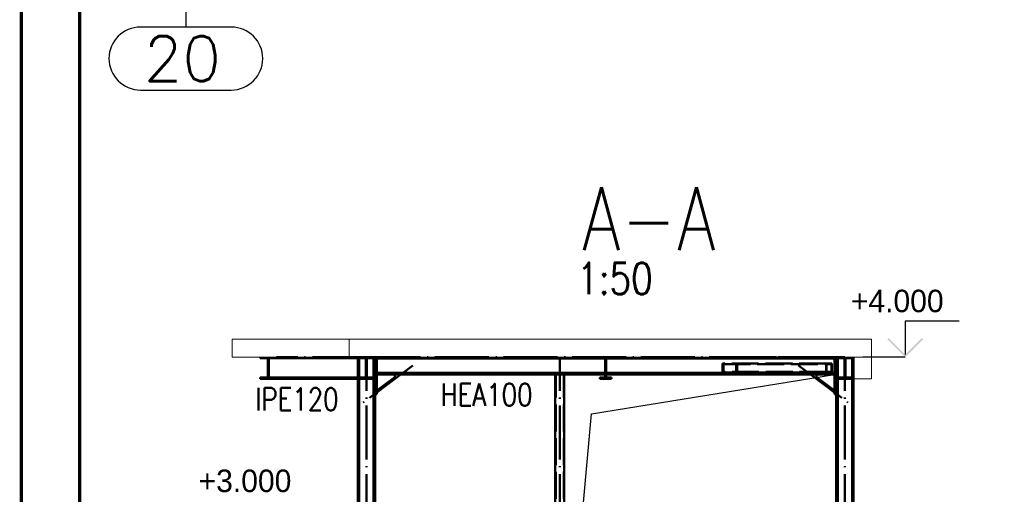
# Paper-space layout 'Layout1' of a CAD drawing. Extents: x -2 to 985, y -36 to 1353.
# Tile 4 of 73: x 0 to 109, y 93 to 146. Entities that reach past the tile are written whole.
import ezdxf
from ezdxf.enums import TextEntityAlignment as Align

# ---------------------------------------------------------------- set-up
doc = ezdxf.new("R2010")
doc.units = 0
for name, pattern in [('ACAD_ISO02W100', [15, 12, -3]), ('ACAD_ISO04W100', [30.5, 24, -3, 0.5, -3]), ('HP_01_CER_B', [8, 5, -1, 1, -1])]:
    doc.linetypes.add(name, pattern=pattern)
doc.layers.get('DEFPOINTS').update_dxf_attribs({"color": 132, "linetype": 'CONTINUOUS'})
doc.layers.add('RAMECEK_HP', color=251, linetype='CONTINUOUS')
for name, color, linetype, lineweight in [('SS_KOTY-VYSKOVA', 140, 'CONTINUOUS', 25), ('SS_OPLÁŠTĚNÍ', 9, 'CONTINUOUS', 13), ('SS_OSY_025', 7, 'HP_01_CER_B', 25), ('SS_PLNA_025', 7, 'CONTINUOUS', 25), ('SS_POPIS_PROFILU', 13, 'CONTINUOUS', 25), ('SS_SLOUPKY', 131, 'CONTINUOUS', 50), ('SS_SLOUPY', 143, 'CONTINUOUS', 50), ('SS_VAZNICE', 213, 'CONTINUOUS', 50), ('SS_ZTUŽENÍ', 151, 'CONTINUOUS', 50)]:
    doc.layers.add(name, color=color, linetype=linetype, lineweight=lineweight)
doc.styles.add('ROMANS', font='romans.shx', dxfattribs={"width": 0.8})
doc.styles.add('romans.shx', font='romans.shx', dxfattribs={"height": 5})

# ---------------------------------------------------------------- blocks, each defined once
blk = doc.blocks.new('*U6')
at = {"layer": 'RAMECEK_HP', "lineweight": 35, "const_width": 0.35}
for points in [[(0, 420), (0, 0), (743, 0), (743, 420)], [(6.5, 413.5), (6.5, 6.5), (736.5, 6.5), (736.5, 413.5)]]:
    blk.add_lwpolyline(points, close=True, dxfattribs=at)
at = {"layer": 'DEFPOINTS', "style": 'ROMANS', "width": 0.8}
blk.add_attdef('TISK', text='', height=10, dxfattribs=at).set_placement((743, -33), align=Align.RIGHT)

psp = doc.layouts.get("Layout1")

# ---------------------------------------------------------------- hatches: boundary and pattern name
at = {"layer": 'SS_KOTY-VYSKOVA'}
psp.add_hatch(color=256, dxfattribs=at).paths.add_polyline_path([(96.4029, 110.6433), (96.2615, 110.5019), (98.2615, 108.5019), (100.2615, 110.5019), (100.1201, 110.6433), (98.2615, 108.7847)])

# ---------------------------------------------------------------- linework, layer by layer
for p, q in [((104.2615, 112.5019), (98.2615, 112.5019)), ((98.2615, 112.5019), (98.2615, 108.7847)), ((98.2615, 108.5019), (93.5645, 108.5019))]:
    psp.add_line(p, q, dxfattribs=at)
at = {"layer": 'SS_OPLÁŠTĚNÍ', "color": 9, "linetype": 'Continuous', "ltscale": 0.25}
for p, q in [((23.4495, 110.5019), (36.4495, 110.5019)), ((23.4495, 110.5019), (23.4495, 108.5019)), ((36.4495, 110.5019), (94.5245, 110.5019)), ((36.4495, 108.5019), (36.4495, 110.5019)), ((94.5245, 110.5019), (94.5245, 108.5019)), ((36.4495, 108.5019), (23.4495, 108.5019)), ((94.5245, 108.5019), (36.4495, 108.5019)), ((94.5245, 108.5019), (94.5245, 106.1019)), ((92.5245, 106.1019), (94.5245, 106.1019))]:
    psp.add_line(p, q, dxfattribs=at)
at = {"layer": 'SS_OSY_025', "linetype": 'ACAD_ISO04W100', "ltscale": 0.25}
psp.add_line((18.3004, 150.2086), (18.3004, 145.2086), dxfattribs=at)
at = {"layer": 'SS_OSY_025', "linetype": 'Continuous', "ltscale": 0.25}
for p, q in [((23.348, 145.2086), (13.2528, 145.2086)), ((13.2528, 138.2086), (23.348, 138.2086))]:
    psp.add_line(p, q, dxfattribs=at)
for centre, start, end in [((13.2528, 141.7086), 90, 270), ((23.348, 141.7086), 270, 90)]:
    psp.add_arc(centre, 3.5, start, end, dxfattribs=at)
at = {"layer": 'SS_PLNA_025', "elevation": 38260.2}
psp.add_lwpolyline([(60.3646, 68.5019), (63.408, 102.2156), (90.4043, 106.5919)], dxfattribs=at)
at = {"layer": 'SS_SLOUPKY', "color": 7, "linetype": 'ACAD_ISO04W100', "ltscale": 0.25}
psp.add_line((59.8645, 28.5019), (59.8645, 108.5019), dxfattribs=at)
at = {"layer": 'SS_SLOUPKY', "color": 1, "linetype": 'Continuous', "ltscale": 0.25}
for p, q in [((59.3645, 106.5819), (59.3645, 71.4469)), ((60.3645, 71.4469), (60.3645, 106.5819))]:
    psp.add_line(p, q, dxfattribs=at)
at = {"layer": 'SS_SLOUPKY', "color": 3, "linetype": 'ACAD_ISO02W100', "ltscale": 0.25}
for p, q in [((59.4245, 29.0019), (59.4245, 106.5819)), ((60.3045, 29.0019), (60.3045, 106.5819))]:
    psp.add_line(p, q, dxfattribs=at)
at = {"layer": 'SS_SLOUPY', "color": 1, "linetype": 'Continuous', "ltscale": 0.25}
for p, q in [((37.4045, 108.5019), (37.4045, 29.1019)), ((37.5645, 48.4019), (37.5645, 108.5019)), ((39.1645, 71.4469), (39.1645, 108.5019)), ((39.3245, 71.4469), (39.3245, 108.5019)), ((39.5247, 108.4019), (39.3247, 108.4019)), ((39.3247, 108.4019), (39.3247, 104.3819)), ((39.5247, 104.3819), (39.5247, 108.4019)), ((39.525, 108.5019), (39.525, 106.5819)), ((90.4041, 106.5819), (90.4041, 108.5019)), ((90.6043, 108.4019), (90.4043, 108.4019)), ((90.4043, 108.4019), (90.4043, 104.7819)), ((90.6043, 104.3819), (90.6043, 108.4019)), ((90.6045, 108.5019), (90.6045, 68.5019)), ((90.7645, 58.2078), (90.7645, 108.5019)), ((92.3645, 56.9278), (92.3645, 108.5019)), ((39.525, 108.3419), (90.4041, 108.3419)), ((39.5248, 106.5819), (39.525, 106.5819)), ((41.5247, 106.2819), (39.5248, 104.7819)), ((90.4041, 106.7419), (39.525, 106.7419)), ((39.525, 106.5819), (90.4041, 106.5819)), ((41.5247, 106.0819), (41.5247, 106.5819)), ((88.4044, 106.5819), (88.4044, 106.0819)), ((90.4043, 104.7819), (88.4044, 106.2819)), ((90.4041, 106.5819), (90.4043, 106.5819)), ((39.5248, 104.5819), (41.5247, 106.0819)), ((88.4044, 106.0819), (90.4043, 104.5819)), ((92.5245, 68.5019), (92.5245, 106.1019)), ((39.3247, 104.3819), (39.5247, 104.3819)), ((90.4043, 104.7819), (90.4043, 104.5819)), ((90.4043, 104.5819), (90.4043, 104.3819)), ((90.4043, 104.3819), (90.6043, 104.3819))]:
    psp.add_line(p, q, dxfattribs=at)
at = {"layer": 'SS_SLOUPY', "color": 7, "linetype": 'ACAD_ISO04W100', "ltscale": 0.25}
for p, q in [((38.3645, 28.5019), (38.3645, 108.5019)), ((38.3645, 108.5019), (91.5645, 108.5019)), ((91.5645, 28.5019), (91.5645, 108.5019)), ((43.5247, 107.5819), (37.5247, 103.0819)), ((86.4043, 107.5819), (92.4043, 103.0819))]:
    psp.add_line(p, q, dxfattribs=at)
at = {"layer": 'SS_SLOUPY', "color": 3, "linetype": 'ACAD_ISO02W100', "ltscale": 0.25}
psp.add_line((92.5245, 106.1019), (92.5245, 108.5019), dxfattribs=at)
at = {"layer": 'SS_VAZNICE', "color": 1, "linetype": 'Continuous', "ltscale": 0.25}
for p, q in [((26.5544, 108.5019), (26.5544, 108.3759)), ((26.5544, 108.3759), (37.4045, 108.3759)), ((27.3972, 108.3759), (27.3972, 106.2279)), ((37.4045, 106.2279), (26.5544, 106.2279)), ((26.5544, 106.2279), (26.5544, 106.1019)), ((64.7805, 106.2279), (64.3245, 106.2279)), ((64.3245, 106.2279), (64.3245, 106.1019)), ((64.9205, 106.5819), (64.9205, 106.3679)), ((65.0085, 106.3679), (65.0085, 106.5819)), ((65.6045, 106.2279), (65.1485, 106.2279)), ((65.6045, 106.1019), (65.6045, 106.2279)), ((26.5544, 106.1019), (37.4045, 106.1019)), ((64.3245, 106.1019), (65.6045, 106.1019))]:
    psp.add_line(p, q, dxfattribs=at)
at = {"layer": 'SS_VAZNICE', "color": 3, "linetype": 'ACAD_ISO02W100', "ltscale": 0.25}
for p, q in [((27.5217, 108.3759), (27.5217, 106.2279)), ((28.3645, 108.5019), (28.3645, 108.3759)), ((37.7245, 108.5019), (37.7245, 108.3759)), ((37.7245, 108.3759), (38.1805, 108.3759)), ((38.5485, 108.3759), (39.0045, 108.3759)), ((39.0045, 108.3759), (39.0045, 108.5019)), ((64.3245, 108.5019), (64.3245, 108.3759)), ((64.3245, 108.3759), (64.7805, 108.3759)), ((65.1485, 108.3759), (65.6045, 108.3759)), ((65.6045, 108.3759), (65.6045, 108.5019)), ((90.9245, 108.5019), (90.9245, 108.3759)), ((90.9245, 108.3759), (91.3805, 108.3759)), ((91.7485, 108.3759), (92.2045, 108.3759)), ((92.2045, 108.3759), (92.2045, 108.5019)), ((38.3205, 108.2359), (38.3205, 106.3679)), ((38.4085, 106.3679), (38.4085, 108.2359)), ((64.9205, 106.5819), (64.9205, 108.2359)), ((65.0085, 108.2359), (65.0085, 106.5819)), ((91.5205, 108.2359), (91.5205, 106.3679)), ((91.6085, 106.3679), (91.6085, 108.2359)), ((28.3645, 106.2279), (28.3645, 106.1019)), ((38.1805, 106.2279), (37.7245, 106.2279)), ((37.7245, 106.2279), (37.7245, 106.1019)), ((39.0045, 106.2279), (38.5485, 106.2279)), ((39.0045, 106.1019), (39.0045, 106.2279)), ((91.3805, 106.2279), (90.9245, 106.2279)), ((90.9245, 106.2279), (90.9245, 106.1019)), ((92.2045, 106.2279), (91.7485, 106.2279)), ((92.2045, 106.1019), (92.2045, 106.2279)), ((37.7245, 106.1019), (39.0045, 106.1019)), ((90.9245, 106.1019), (92.2045, 106.1019))]:
    psp.add_line(p, q, dxfattribs=at)
at = {"layer": 'SS_VAZNICE', "color": 7, "linetype": 'ACAD_ISO04W100', "ltscale": 0.25}
for p, q in [((38.3645, 108.5019), (28.3645, 108.5019)), ((38.3645, 108.5019), (38.3645, 108.5019)), ((64.9645, 108.5019), (64.9645, 108.5019)), ((91.5645, 108.5019), (91.5645, 108.5019))]:
    psp.add_line(p, q, dxfattribs=at)
at = {"layer": 'SS_VAZNICE', "color": 3, "linetype": 'ACAD_ISO02W100', "ltscale": 0.25, "extrusion": (1.29163e-12, 3.11833e-12, -1)}
for centre in [(-38.1805, 108.2359), (-64.7805, 108.2359), (-91.3805, 108.2359)]:
    psp.add_arc(centre, 0.14, 90, 180, dxfattribs=at)
at = {"layer": 'SS_VAZNICE', "color": 3, "linetype": 'ACAD_ISO02W100', "ltscale": 0.25, "extrusion": (-2.07885e-12, 8.61147e-13, -1)}
for centre in [(-38.5485, 108.2359), (-91.7485, 108.2359)]:
    psp.add_arc(centre, 0.14, 0, 90, dxfattribs=at)
at = {"layer": 'SS_VAZNICE', "color": 3, "linetype": 'ACAD_ISO02W100', "ltscale": 0.25, "extrusion": (-3.11827e-12, 1.29169e-12, -1)}
psp.add_arc((-65.1485, 108.2359), 0.14, 0, 90, dxfattribs=at)
at = {"layer": 'SS_VAZNICE', "color": 3, "linetype": 'ACAD_ISO02W100', "ltscale": 0.25, "extrusion": (1.29163e-12, -3.11821e-12, -1)}
for centre in [(-38.1805, 106.3679), (-91.3805, 106.3679)]:
    psp.add_arc(centre, 0.14, 180, 270, dxfattribs=at)
at = {"layer": 'SS_VAZNICE', "color": 3, "linetype": 'ACAD_ISO02W100', "ltscale": 0.25, "extrusion": (-2.07885e-12, -8.61025e-13, -1)}
for centre in [(-38.5485, 106.3679), (-91.7485, 106.3679)]:
    psp.add_arc(centre, 0.14, 270, 0, dxfattribs=at)
at = {"layer": 'SS_VAZNICE', "color": 1, "linetype": 'Continuous', "ltscale": 0.25, "extrusion": (1.29163e-12, -3.11821e-12, -1)}
psp.add_arc((-64.7805, 106.3679), 0.14, 180, 270, dxfattribs=at)
at = {"layer": 'SS_VAZNICE', "color": 1, "linetype": 'Continuous', "ltscale": 0.25, "extrusion": (-3.11827e-12, -1.29157e-12, -1)}
psp.add_arc((-65.1485, 106.3679), 0.14, 270, 0, dxfattribs=at)
at = {"layer": 'SS_ZTUŽENÍ', "color": 7, "linetype": 'ACAD_ISO04W100', "ltscale": 0.25}
psp.add_line((91.5645, 108.5019), (78.7761, 108.5019), dxfattribs=at)
at = {"layer": 'SS_ZTUŽENÍ', "color": 3, "linetype": 'ACAD_ISO02W100', "ltscale": 0.25}
for p, q in [((89.474, 107.8019), (77.9644, 107.8019)), ((77.9644, 107.8019), (77.9644, 106.8019)), ((78.0618, 107.7419), (89.5109, 107.7419)), ((78.0618, 107.7419), (78.0618, 106.8619)), ((79.4904, 107.7419), (79.4904, 106.8619)), ((79.5878, 107.8019), (79.5878, 106.8019)), ((90.09, 107.8019), (89.474, 107.8019)), ((89.474, 106.8019), (89.474, 107.8019)), ((89.5109, 107.7419), (90.053, 107.7419)), ((89.5109, 106.8619), (89.5109, 107.7419)), ((90.053, 106.8619), (90.053, 107.7419)), ((90.09, 106.8019), (90.09, 107.8019)), ((77.9644, 106.8019), (89.474, 106.8019)), ((89.5109, 106.8619), (78.0618, 106.8619)), ((89.474, 106.8019), (90.09, 106.8019)), ((90.053, 106.8619), (89.5109, 106.8619))]:
    psp.add_line(p, q, dxfattribs=at)

# ---------------------------------------------------------------- block references
at = {"layer": 'RAMECEK_HP'}
psp.add_blockref('*U6', (0, 0), dxfattribs=at)

# ---------------------------------------------------------------- texts
at = {"layer": 'SS_KOTY-VYSKOVA'}
for s, p in [('+4.000', (92.2196, 113.5019)), ('+3.000', (19.7106, 93.5019))]:
    psp.add_text(s, height=2.5, dxfattribs=at).set_placement(p)
at = {"layer": 'SS_OSY_025', "color": 7, "style": 'romans.shx'}
psp.add_text('20', height=5, dxfattribs=at).set_placement((13.6188, 139.2086))
at = {"layer": 'SS_POPIS_PROFILU', "color": 6, "style": 'romans.shx', "width": 0.8}
psp.add_text('A-A', height=7, dxfattribs=at).set_placement((62.3249, 120.4019))
at = {"layer": 'SS_POPIS_PROFILU', "color": 2, "style": 'romans.shx', "width": 0.8}
psp.add_text('1:50', height=3.5, dxfattribs=at).set_placement((61.7914, 115.5019))
at = {"layer": 'SS_POPIS_PROFILU', "color": 13, "style": 'romans.shx', "width": 0.8}
for s, p in [('IPE120', (26.0175, 102.5809)), ('HEA100', (46.6331, 103.0719))]:
    psp.add_text(s, height=2.5, dxfattribs=at).set_placement(p)

doc.saveas('drawing.dxf')
